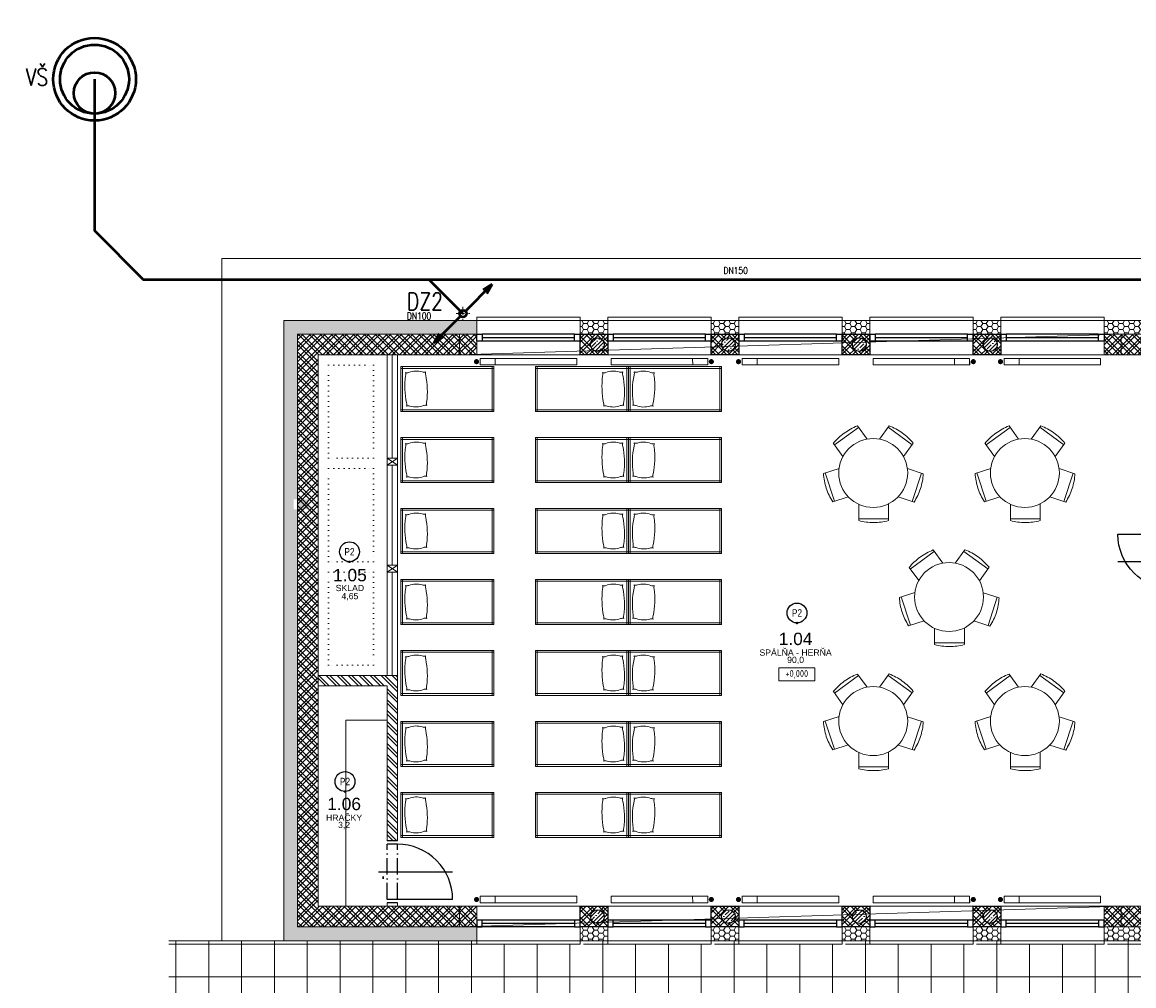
# Model space of a CAD drawing. Header units: millimetres. Extents: x 399756 to 681636, y -205891 to -101508.
# Tile 6 of 33: x 401357 to 417481, y -184880 to -170900. Entities that reach past the tile are written whole.
import ezdxf
from ezdxf.enums import TextEntityAlignment as Align

# ---------------------------------------------------------------- set-up
doc = ezdxf.new("R2010")
doc.units = ezdxf.units.MM
doc.header["$LTSCALE"] = 10
doc.header["$MEASUREMENT"] = 0
doc.linetypes.add('ACAD_ISO10W100', pattern=[18, 12, -3, 0, -3])
doc.linetypes.add('DOT', pattern=[0.25, 0, -0.25])
doc.layers.add('A3_Konstrukcie_Hrana', color=7, linetype='Continuous')
doc.layers.add('Z-k-st_splaskova-popis', color=7, linetype='Continuous')
for name, color, linetype, lineweight in [('A46_ZARIADOVACKY', 102, 'Continuous', 5), ('A49_ZARIADOVACKY_ine', 251, 'Continuous', 5), ('A7_Srafy', 8, 'Continuous', 9), ('DAZDOVA KANALIZACIA', 30, 'ST_KANAL_DEST_PLNA', 50), ('ŠRAFY', 8, 'Continuous', 5)]:
    doc.layers.add(name, color=color, linetype=linetype, lineweight=lineweight)
doc.styles.add('ARIAL', font='arial.ttf')
doc.styles.add('ISOCP', font='isocp.shx', dxfattribs={"width": 0.9})
doc.styles.add('ROMANS', font='arial.ttf', dxfattribs={"width": 0.8})
doc.styles.get("Standard").update_dxf_attribs({"font": 'simplex.shx', "width": 0.8})
doc.linetypes.add('ST_KANAL_DEST_PLNA', pattern='A,136,-20,34,[23,st.shx,S=10,R=0,X=0,Y=0],16,[2,st.shx,S=10,R=0,X=0,Y=0],-25', length=231)
doc.linetypes.add('ZIGZAG', pattern='A,0.00254,-5.08,[131,ltypeshp.shx,S=5.08,R=0,X=-5.08,Y=0],-10.16,[131,ltypeshp.shx,S=5.08,R=180,X=5.08,Y=0],-5.08', length=20.32254)
pattern_1 = [(0, (0, 0), (76.2, 43.99408), [50.8, -101.6]), (120, (0, 0), (-76.199991, 43.9940958), [50.8, -101.6]), (60, (0, 0), (9e-06, 87.9881758), [-101.6, 50.8])]

# ---------------------------------------------------------------- blocks, each defined once
blk = doc.blocks.new('A$C6693103E')
at = {"layer": 'A7_Srafy'}
h = blk.add_hatch(dxfattribs=at)
h.set_pattern_fill('ZBETON', color=256, scale=16, pattern_type=2)
h.set_pattern_definition([(45, (-408938.37, 168659.7), (-84.852814, 84.852814), [80, -32, 0, -32]), (45, (-408882.37, 168659.7), (-84.852814, 84.852814), []), (45, (-408826.37, 168659.7), (-84.852814, 84.852814), [])])
h.paths.add_polyline_path([(-250, 150, 1), (-50, 150, 1)])
at = {"layer": 'ŠRAFY'}
h = blk.add_hatch(dxfattribs=at)
h.set_pattern_fill('ZDI3', color=256, scale=15, angle=-90, pattern_type=2)
h.set_pattern_definition([(315, (-408938.37, 168659.7), (79.549513, 79.549513), []), (315, (-408938.37, 168607.2), (79.549513, 79.549513), []), (225, (-408938.37, 168659.7), (79.549513, -79.549513), []), (225, (-408938.37, 168607.2), (79.549513, -79.549513), [])])
edge = h.paths.add_edge_path()
edge.add_arc((-150, 150), 100, 0, 360)
h.paths.add_polyline_path([(0, 300), (-400, 300), (-400, 0), (0, 0)])
at = {"layer": 'A3_Konstrukcie_Hrana'}
blk.add_lwpolyline([(-400, 300), (0, 300), (0, 0), (-400, 0)], close=True, dxfattribs=at)
blk.add_circle((-150, 150), 100, dxfattribs=at)
blk = doc.blocks.new('Pillow_top')
for centre, radius, start, end in [((0, -131.3), 181.3, 80.4727, 99.5273), ((6.2, 25), 46.3, 161.0754, 198.9246), ((-33.8, 58.5), 11.6, 251.1886, 288.8114), ((-48.5, 43.8), 11.6, 341.1886, 18.8114), ((33.8, 58.5), 11.6, 251.1886, 288.8114), ((48.5, 43.8), 11.6, 161.1886, 198.8114), ((-6.3, 25), 46.3, 341.0754, 18.9246), ((-48.5, 6.2), 11.6, 341.1886, 18.8114), ((-33.8, -8.5), 11.6, 71.1886, 108.8114), ((0, 181.3), 181.3, 260.4727, 279.5273), ((33.8, -8.5), 11.6, 71.1886, 108.8114), ((48.5, 6.2), 11.6, 161.1886, 198.8114)]:
    blk.add_arc(centre, radius, start, end)
blk = doc.blocks.new('A$C0AEB1256')
at = {"layer": 'A46_ZARIADOVACKY'}
for points in [[(-650, 1350), (-650, 0), (0, 0), (0, 1350)], [(-625, 1325), (-650, 1325), (-650, 1350), (-625, 1350)], [(-25, 25), (-625, 25), (-625, 1325), (-25, 1325)], [(-25, 1325), (0, 1325), (0, 1350), (-25, 1350)], [(-650, 0), (-625, 0), (-625, 25), (-650, 25)], [(0, 0), (-25, 0), (-25, 25), (0, 25)]]:
    blk.add_lwpolyline(points, close=True, dxfattribs=at)
at = {"layer": 'A46_ZARIADOVACKY', "extrusion": (0, 0, -1), "xscale": 6.49999999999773, "yscale": 6.49999999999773, "zscale": -6.49999999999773, "rotation": 358}
blk.add_blockref('Pillow_top', (319, 967), dxfattribs=at)
blk = doc.blocks.new('*U19')
for points in [[(-1420, 0), (-1500, 0), (-1500, 100), (-1420, 100)], [(0, 0), (-80, 0), (-80, 100), (0, 100)]]:
    blk.add_lwpolyline(points, close=True)
for points in [[(-1420, 100), (-80, 100)], [(-1420, 50), (-80, 50)], [(-1420, 0), (-80, 0)]]:
    blk.add_lwpolyline(points)
blk = doc.blocks.new('KRUH10~1')
at = {"layer": 'A46_ZARIADOVACKY'}
for p, q in [((-202, 1413), (-277, 1183)), ((-211, 1387), (200, 1254)), ((-624, 1252), (-877, 902)), ((-646, 1267), (-451, 1127)), ((133, 1047), (208, 1280)), ((-705, 778), (-899, 917)), ((234, 909), (477, 909)), ((450, 477), (450, 909)), ((-706, 597), (-897, 457)), ((-620, 125), (-875, 473)), ((204, 101), (130, 324)), ((477, 477), (240, 477)), ((-642, 109), (-452, 247)), ((-281, 191), (-207, -34)), ((195, 127), (-215, -8))]:
    blk.add_line(p, q, dxfattribs=at)
blk.add_circle((-214, 687), 500, dxfattribs=at)
for centre, start, end in [((-246, 580), 72, 87), ((-246, 580), 57, 72), ((-119, 621), 129.1499, 144.1499), ((-119, 621), 144.1499, 159.1499), ((-329, 693), 0, 15), ((-329, 693), 345, 0), ((-119, 759), 201.1776, 216.1776), ((-116, 755), 215.8224, 230.8224), ((-253, 799), 273.1776, 288.1776), ((-253, 799), 288.1776, 303.1776)]:
    blk.add_arc(centre, 834, start, end, dxfattribs=at)
blk = doc.blocks.new('*U45')
for p, q in [((400, 274), (400, -800)), ((-50, 0), (-50, 150)), ((0, 0), (0, 150)), ((0, -800), (0, 0)), ((800, 0), (800, 150)), ((850, 0), (850, 150))]:
    blk.add_line(p, q)
at = {"linetype": 'ACAD_ISO10W100', "ltscale": 2}
for p, q in [((0, 150), (800, 150)), ((0, 0), (800, 0))]:
    blk.add_line(p, q, dxfattribs=at)
blk.add_lwpolyline([(300, 205), (330, 205), (330, 205), (300, 205)], close=True)
blk.add_arc((0, 0), 800, 270, 0)
blk = doc.blocks.new('Popis miestnosti')
at = {"ltscale": 30, "style": 'ARIAL'}
blk.add_attdef('CISLO', text='', height=180, dxfattribs=at).set_placement((0, -120), align=Align.MIDDLE)
at = {"ltscale": 30, "style": 'ISOCP', "width": 0.9}
for tag, p in [('MIESTNOST', (0, -308)), ('PLOCHA', (0, -433))]:
    blk.add_attdef(tag, text='', height=90, dxfattribs=at).set_placement(p, align=Align.MIDDLE)
blk = doc.blocks.new('*U47')
for p, q in [((-400, 274), (-400, -800)), ((-850, 0), (-850, 150)), ((-800, 0), (-800, 150)), ((0, 0), (0, 150)), ((0, -800), (0, 0)), ((50, 0), (50, 150))]:
    blk.add_line(p, q)
at = {"linetype": 'ACAD_ISO10W100', "ltscale": 2}
for p, q in [((0, 150), (-800, 150)), ((0, 0), (-800, 0))]:
    blk.add_line(p, q, dxfattribs=at)
blk.add_lwpolyline([(-600, 205), (-570, 205), (-570, 205), (-600, 205)], close=True)
blk.add_arc((0, 0), 800, 180, 270)
blk = doc.blocks.new('*U51')
blk.add_line((0, 0), (0, 0.05))
at = {"const_width": 0.5}
blk.add_lwpolyline([(-0.25, 0, 1), (0.25, 0, 1)], format="xyb", close=True, dxfattribs=at)
blk.add_circle((0, 4.04), 3.99)
at = {"style": 'ROMANS', "width": 0.8}
blk.add_attdef('.', text='', height=3, dxfattribs=at).set_placement((0, 4.04), align=Align.MIDDLE_CENTER)
blk = doc.blocks.new('hgnhj')
at = {"ltscale": 10}
blk.add_lwpolyline([(849500, -1864353), (849740, -1864411), (849765, -1864305), (849525, -1864247)], close=True, dxfattribs=at)
at = {"ltscale": 10, "const_width": 42}
blk.add_lwpolyline([(849790, -1864372, 1), (849832, -1864372, 1)], format="xyb", close=True, dxfattribs=at)
blk = doc.blocks.new('A$C50D20AB6')
at = {"layer": 'A49_ZARIADOVACKY_ine', "ltscale": 10}
blk.add_lwpolyline([(0, 0), (1400, 0), (1400, 96), (0, 96)], close=True, dxfattribs=at)
at = {"layer": 'A49_ZARIADOVACKY_ine', "xscale": 0.8826435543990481, "yscale": 0.8826435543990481, "zscale": 0.8826435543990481, "rotation": 13.5464422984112}
blk.add_blockref('hgnhj', (-1113209, 1424151), dxfattribs=at)
blk = doc.blocks.new('Podklad')
at = {"lineweight": 0}
h = blk.add_hatch(dxfattribs=at)
h.set_pattern_fill('NET', color=252, scale=150, angle=270)
h.set_pattern_definition([(270, (634090.83, 414370.15), (476.25, -9e-14), []), (0, (634090.83, 414370.15), (1e-13, 476.25), [])])
h.paths.add_polyline_path([(434225, -186227), (434225, -157302), (431225, -157302), (431225, -157802), (431225, -158502), (431275, -158502), (431275, -160002), (431225, -160002), (431225, -160502), (431275, -160502), (431275, -162002), (431225, -162002), (431225, -162502), (431275, -162502), (431275, -164002), (431225, -164002), (431225, -164502), (431275, -164502), (431275, -166002), (431225, -166002), (431225, -166502), (431275, -166502), (431275, -168002), (431225, -168002), (431225, -168502), (431275, -168502), (431275, -170002), (431225, -170002), (431225, -170502), (431275, -170502), (431275, -172002), (431225, -172002), (431225, -172502), (431275, -172502), (431275, -174002), (431225, -174002), (431225, -174502), (431225, -176002), (431225, -176477), (431275, -176477), (431275, -177977), (431225, -177977), (431225, -178552), (431275, -178552), (431275, -180652), (431225, -180652), (431225, -181152), (434225, -181152), (434225, -184227), (432825, -184227), (432825, -182752), (431225, -182752), (431225, -182452), (427750, -182452), (427750, -183852), (427750, -184227), (426600, -184227), (422400, -184227), (421400, -184227), (421400, -184277), (420200, -184277), (420200, -184227), (419800, -184227), (419800, -184277), (418600, -184277), (418600, -184227), (417100, -184227), (417100, -184277), (415600, -184277), (415600, -184227), (415200, -184227), (415200, -184277), (413700, -184277), (413700, -184227), (413300, -184227), (413300, -184277), (411800, -184277), (411800, -184227), (411400, -184227), (411400, -184277), (409900, -184277), (409900, -184227), (409500, -184227), (409500, -184277), (408000, -184277), (408000, -184227), (403485, -184227), (403485, -186227)])
h = blk.add_hatch(dxfattribs=at)
h.set_pattern_fill('HONEY', color=252, scale=16)
h.set_pattern_definition(pattern_1)
h.paths.add_polyline_path([(407950, -175227), (405150, -175227), (405150, -184227), (407950, -184227), (407950, -184027), (405350, -184027), (405350, -175427), (407950, -175427)])
h.paths.add_polyline_path([(405294, -177966), (405506, -177966), (405506, -177822), (405294, -177822)], flags=16)
h = blk.add_hatch(dxfattribs=at)
h.set_pattern_fill('HONEY', color=252, scale=16)
h.set_pattern_definition(pattern_1)
h.paths.add_polyline_path([(409850, -175227), (409450, -175227), (409450, -175427), (409850, -175427)])
h = blk.add_hatch(dxfattribs=at)
h.set_pattern_fill('HONEY', color=252, scale=16)
h.set_pattern_definition(pattern_1)
h.paths.add_polyline_path([(411750, -175227), (411350, -175227), (411350, -175427), (411750, -175427)])
h = blk.add_hatch(dxfattribs=at)
h.set_pattern_fill('HONEY', color=252, scale=16)
h.set_pattern_definition(pattern_1)
h.paths.add_polyline_path([(413650, -175227), (413250, -175227), (413250, -175427), (413650, -175427)])
h = blk.add_hatch(dxfattribs=at)
h.set_pattern_fill('HONEY', color=252, scale=16)
h.set_pattern_definition(pattern_1)
h.paths.add_polyline_path([(415550, -175227), (415150, -175227), (415150, -175427), (415550, -175427)])
h = blk.add_hatch(dxfattribs=at)
h.set_pattern_fill('HONEY', color=252, scale=16)
h.set_pattern_definition(pattern_1)
h.paths.add_polyline_path([(418550, -175227), (417050, -175227), (417050, -175427), (418550, -175427)])
h = blk.add_hatch(dxfattribs=at)
h.set_pattern_fill('ZDI3', color=252, scale=15, angle=270, pattern_type=2)
h.set_pattern_definition([(315, (574040.83, 414370.15), (79.549513, 79.549513), []), (315, (574040.83, 414317.65), (79.549513, 79.549513), []), (225, (574040.83, 414370.15), (79.549513, -79.549513), []), (225, (574040.83, 414317.65), (79.549513, -79.549513), [])])
h.paths.add_polyline_path([(407950, -184027), (407950, -183727), (407000, -183727), (406850, -183727), (405650, -183727), (405650, -175727), (407950, -175727), (407950, -175427), (405350, -175427), (405350, -184027)])
h.paths.add_polyline_path([(418550, -184027), (418550, -183727), (417050, -183727), (417050, -184027)])
h.paths.add_polyline_path([(422300, -184027), (422300, -183552), (422000, -183552), (422000, -183727), (421350, -183727), (421350, -184027)])
h.paths.add_polyline_path([(422300, -182352), (422300, -175427), (421350, -175427), (421350, -175727), (422000, -175727), (422000, -178677), (422000, -178877), (422000, -182352)])
h.paths.add_polyline_path([(418550, -175727), (418550, -175427), (417050, -175427), (417050, -175727)])
h = blk.add_hatch(dxfattribs=at)
h.set_pattern_fill('ZDI1', color=252, scale=15, angle=270, pattern_type=2)
h.set_pattern_definition([(315, (0, 0), (79.549513, 79.549513), []), (315, (0, -52.5), (79.549513, 79.549513), [])])
h.paths.add_polyline_path([(406800, -180377), (405650, -180377), (405650, -180527), (406650, -180527), (406650, -182777), (406800, -182777)])
h = blk.add_hatch(dxfattribs=at)
h.set_pattern_fill('HONEY', color=252, scale=16)
h.set_pattern_definition(pattern_1)
h.paths.add_polyline_path([(409850, -184027), (409450, -184027), (409450, -184227), (409850, -184227)])
h = blk.add_hatch(dxfattribs=at)
h.set_pattern_fill('HONEY', color=252, scale=16)
h.set_pattern_definition(pattern_1)
h.paths.add_polyline_path([(411750, -184027), (411350, -184027), (411350, -184227), (411750, -184227)])
h = blk.add_hatch(dxfattribs=at)
h.set_pattern_fill('HONEY', color=252, scale=16)
h.set_pattern_definition(pattern_1)
h.paths.add_polyline_path([(413650, -184027), (413250, -184027), (413250, -184227), (413650, -184227)])
h = blk.add_hatch(dxfattribs=at)
h.set_pattern_fill('HONEY', color=252, scale=16)
h.set_pattern_definition(pattern_1)
h.paths.add_polyline_path([(415550, -184027), (415150, -184027), (415150, -184227), (415550, -184227)])
h = blk.add_hatch(dxfattribs=at)
h.set_pattern_fill('HONEY', color=252, scale=16)
h.set_pattern_definition(pattern_1)
h.paths.add_polyline_path([(418550, -184027), (417050, -184027), (417050, -184227), (418550, -184227)])
at = {"color": 252, "lineweight": 0}
for p, q in [((421900, -174327), (404250, -174327)), ((404250, -174327), (404250, -184227)), ((405150, -184227), (405150, -175227)), ((406650, -180377), (405650, -180377)), ((406650, -180527), (405650, -180527)), ((405200, -184227), (403485, -184227))]:
    blk.add_line(p, q, dxfattribs=at)
at = {"color": 252, "linetype": 'ACAD_ISO10W100', "lineweight": 0}
for p, q in [((407750, -175027), (407750, -175227)), ((407650, -175127), (407850, -175127))]:
    blk.add_line(p, q, dxfattribs=at)
at = {"color": 252, "lineweight": 0}
for points in [[(407950, -175227), (407950, -175727), (405650, -175727), (405650, -180377), (406800, -180377), (406800, -182777), (406650, -182777), (406650, -180527), (405650, -180527), (405650, -183727), (406650, -183727), (406650, -183677), (406800, -183677), (406800, -183727), (407950, -183727), (407950, -184227), (405150, -184227), (405150, -175227), (407950, -175227)], [(418550, -175227), (418550, -175727), (418200, -175727), (418200, -178277), (418050, -178277), (418050, -175727), (417050, -175727), (417050, -175227), (418550, -175227)], [(422389, -184027), (405350, -184027), (405350, -175427), (422400, -175427)], [(408050, -175727), (417300, -175727), (417300, -175427), (407700, -175427), (407700, -175727), (417300, -175427)], [(406650, -177227), (406800, -177327), (406800, -177227), (406650, -177327)], [(406650, -178777), (406800, -178877), (406800, -178777), (406650, -178877)], [(405650, -180377), (405650, -180527), (406650, -180527), (406650, -182777), (406800, -182777), (406800, -180377), (405650, -180377)], [(406650, -181027), (406650, -180527), (405650, -180527), (405650, -183727), (406050, -183727), (406050, -181027), (406650, -181027)], [(406650, -181027), (406650, -180527), (405650, -180527), (405650, -183727), (406050, -183727), (406050, -181027), (406650, -181027)], [(406650, -180527), (405650, -180527), (405650, -183727)], [(417050, -183727), (417050, -184227), (418550, -184227), (418550, -183727), (418200, -183727), (418200, -183552), (418050, -183552), (418050, -183727), (417050, -183727)], [(408050, -184027), (417300, -184027), (417300, -183727), (407700, -183727), (407700, -184027), (417300, -183727)]]:
    blk.add_lwpolyline(points, dxfattribs=at)
for points in [[(409450, -175177), (407950, -175177), (407950, -175727), (409450, -175727)], [(407950, -175227), (409450, -175227), (409450, -175727), (407950, -175727)], [(409850, -175227), (409850, -175727), (409450, -175727), (409450, -175227)], [(411350, -175177), (409850, -175177), (409850, -175727), (411350, -175727)], [(409850, -175227), (411350, -175227), (411350, -175727), (409850, -175727)], [(411750, -175227), (411750, -175727), (411350, -175727), (411350, -175227)], [(413250, -175177), (411750, -175177), (411750, -175727), (413250, -175727)], [(411750, -175227), (413250, -175227), (413250, -175727), (411750, -175727)], [(413650, -175227), (413650, -175727), (413250, -175727), (413250, -175227)], [(415150, -175177), (413650, -175177), (413650, -175727), (415150, -175727)], [(413650, -175227), (415150, -175227), (415150, -175727), (413650, -175727)], [(415550, -175227), (415550, -175727), (415150, -175727), (415150, -175227)], [(417050, -175177), (415550, -175177), (415550, -175727), (417050, -175727)], [(415550, -175227), (417050, -175227), (417050, -175727), (415550, -175727)], [(406800, -175727), (406800, -177227), (406650, -177227), (406650, -175727)], [(406800, -177227), (406800, -177327), (406650, -177327), (406650, -177227)], [(406800, -177327), (406800, -178777), (406650, -178777), (406650, -177327)], [(406800, -178777), (406800, -178877), (406650, -178877), (406650, -178777)], [(406800, -178877), (406800, -180377), (406650, -180377), (406650, -178877)], [(406800, -183677), (406800, -183727), (406650, -183727), (406650, -183677)], [(407950, -184227), (409450, -184227), (409450, -183727), (407950, -183727)], [(409450, -184277), (407950, -184277), (407950, -183727), (409450, -183727)], [(409850, -183727), (409850, -184227), (409450, -184227), (409450, -183727)], [(409850, -184227), (411350, -184227), (411350, -183727), (409850, -183727)], [(411350, -184277), (409850, -184277), (409850, -183727), (411350, -183727)], [(411350, -183727), (411350, -184227), (411750, -184227), (411750, -183727)], [(411750, -184227), (413250, -184227), (413250, -183727), (411750, -183727)], [(413250, -184277), (411750, -184277), (411750, -183727), (413250, -183727)], [(413650, -183727), (413650, -184227), (413250, -184227), (413250, -183727)], [(413650, -184227), (415150, -184227), (415150, -183727), (413650, -183727)], [(415150, -184277), (413650, -184277), (413650, -183727), (415150, -183727)], [(415550, -183727), (415550, -184227), (415150, -184227), (415150, -183727)], [(415550, -184227), (417050, -184227), (417050, -183727), (415550, -183727)], [(417050, -184277), (415550, -184277), (415550, -183727), (417050, -183727)]]:
    blk.add_lwpolyline(points, close=True, dxfattribs=at)
at = {"color": 252, "linetype": 'ZIGZAG', "lineweight": 0, "ltscale": 1.4}
for points in [[(406725, -177227), (406725, -175727)], [(406725, -178777), (406725, -177327)], [(406725, -180377), (406725, -178877)]]:
    blk.add_lwpolyline(points, dxfattribs=at)
at = {"color": 252, "linetype": 'DOT', "lineweight": 0, "ltscale": 30}
for points in [[(405800, -175877), (406450, -175877), (406450, -177227), (405800, -177227)], [(405800, -177377), (406450, -177377), (406450, -178727), (405800, -178727)], [(405800, -178877), (406450, -178877), (406450, -180227), (405800, -180227)]]:
    blk.add_lwpolyline(points, close=True, dxfattribs=at)
at = {"color": 252, "lineweight": 0, "ltscale": 10}
blk.add_lwpolyline([(412330, -180268), (412855, -180268), (412855, -180455), (412330, -180455)], close=True, dxfattribs=at)
at = {"color": 252, "lineweight": 0}
blk.add_circle((407750, -175127), 60, dxfattribs=at)
for name, p, rotation in [('*U19', (407950, -175427), 179.9999999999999), ('*U19', (409850, -175427), 179.9999999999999), ('*U19', (411750, -175427), 179.9999999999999), ('*U19', (413650, -175427), 179.9999999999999), ('*U19', (415550, -175427), 179.9999999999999), ('A$C0AEB1256', (408200, -175897), 89.99999999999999), ('A$C0AEB1256', (408800, -176547), 270), ('KRUH10~1', (413014, -177654), 270), ('KRUH10~1', (415214, -177654), 270), ('A$C0AEB1256', (408200, -176927), 89.99999999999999), ('A$C0AEB1256', (408800, -177577), 270), ('A$C0AEB1256', (408200, -177957), 89.99999999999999), ('A$C0AEB1256', (408800, -178607), 270), ('KRUH10~1', (414114, -179454), 270), ('A$C0AEB1256', (408200, -178987), 89.99999999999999), ('A$C0AEB1256', (408800, -179637), 270), ('A$C0AEB1256', (408200, -180017), 89.99999999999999), ('A$C0AEB1256', (408800, -180667), 270), ('KRUH10~1', (413014, -181254), 270), ('KRUH10~1', (415214, -181254), 270), ('A$C0AEB1256', (408200, -181047), 89.99999999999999), ('A$C0AEB1256', (408800, -181697), 270), ('A$C0AEB1256', (408200, -182077), 89.99999999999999), ('A$C0AEB1256', (408800, -182727), 270), ('*U45', (406800, -183627), 90.00000000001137)]:
    blk.add_blockref(name, p, dxfattribs=dict(at, rotation=rotation))
for name, p in [('A$C6693103E', (409850, -175727)), ('A$C6693103E', (411750, -175727)), ('A$C6693103E', (413650, -175727)), ('A$C6693103E', (415550, -175727)), ('A$C50D20AB6', (409900, -175873)), ('A$C50D20AB6', (413700, -175873)), ('A$C50D20AB6', (409900, -183677)), ('A$C50D20AB6', (413700, -183677)), ('A$C6693103E', (409850, -184027)), ('A$C6693103E', (411750, -184027)), ('A$C6693103E', (413650, -184027)), ('A$C6693103E', (415550, -184027))]:
    blk.add_blockref(name, p, dxfattribs=at)
at = {"color": 252, "lineweight": 0, "xscale": -1}
for name, p in [('A$C50D20AB6', (409400, -175873)), ('A$C50D20AB6', (413200, -175873)), ('A$C50D20AB6', (417000, -175873)), ('A$C50D20AB6', (409400, -183677)), ('A$C50D20AB6', (413200, -183677)), ('A$C50D20AB6', (417000, -183677)), ('*U19', (407950, -184027)), ('*U19', (409850, -184027)), ('*U19', (411750, -184027)), ('*U19', (413650, -184027)), ('*U19', (415550, -184027))]:
    blk.add_blockref(name, p, dxfattribs=at)
for name, p, rotation in [('A$C0AEB1256', (411500, -176547), 89.99999999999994), ('A$C0AEB1256', (411500, -177577), 89.99999999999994), ('A$C0AEB1256', (411500, -178607), 89.99999999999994), ('*U47', (418050, -178327), 270), ('A$C0AEB1256', (411500, -179637), 89.99999999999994), ('A$C0AEB1256', (411500, -180667), 89.99999999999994), ('A$C0AEB1256', (411500, -181697), 89.99999999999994), ('A$C0AEB1256', (411500, -182727), 89.99999999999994)]:
    blk.add_blockref(name, p, dxfattribs=dict(at, rotation=rotation))
at = {"color": 252, "lineweight": 0, "xscale": 36.0943247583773, "yscale": 36.0943247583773, "zscale": 36.0943247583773}
for p in [(406104, -178729), (412595, -179617), (406039, -182063)]:
    blk.add_blockref('*U51', p, dxfattribs=at).add_auto_attribs({'.': 'P2'})
at = {"color": 252, "linetype": 'Continuous', "lineweight": 0}
ref = blk.add_blockref('Popis miestnosti', (406110, -178802), dxfattribs=at)
ref.add_attrib('PLOCHA', '4,65', dxfattribs={"ltscale": 30, "height": 90, "style": 'ARIAL'}).set_placement((406110, -179234), align=Align.MIDDLE)
ref.add_attrib('MIESTNOST', 'SKLAD', dxfattribs={"ltscale": 30, "height": 90, "style": 'ARIAL'}).set_placement((406110, -179109), align=Align.MIDDLE)
ref.add_attrib('CISLO', '1.05', dxfattribs={"ltscale": 30, "height": 180, "style": 'ARIAL'}).set_placement((406110, -178922), align=Align.MIDDLE)
ref = blk.add_blockref('Popis miestnosti', (412575, -179727), dxfattribs=at)
ref.add_attrib('PLOCHA', '90,0', dxfattribs={"ltscale": 30, "height": 90, "style": 'ARIAL'}).set_placement((412575, -180159), align=Align.MIDDLE)
ref.add_attrib('MIESTNOST', 'SPÁLŇA - HERŇA', dxfattribs={"ltscale": 30, "height": 90, "style": 'ARIAL'}).set_placement((412575, -180034), align=Align.MIDDLE)
ref.add_attrib('CISLO', '1.04', dxfattribs={"ltscale": 30, "height": 180, "style": 'ARIAL'}).set_placement((412575, -179847), align=Align.MIDDLE)
ref = blk.add_blockref('Popis miestnosti', (406026, -182123), dxfattribs=at)
ref.add_attrib('PLOCHA', '3,2', dxfattribs={"ltscale": 30, "height": 90, "style": 'ARIAL'}).set_placement((406026, -182555), align=Align.MIDDLE)
ref.add_attrib('MIESTNOST', 'HRAČKY', dxfattribs={"ltscale": 30, "height": 90, "style": 'ARIAL'}).set_placement((406026, -182430), align=Align.MIDDLE)
ref.add_attrib('CISLO', '1.06', dxfattribs={"ltscale": 30, "height": 180, "style": 'ARIAL'}).set_placement((406026, -182242), align=Align.MIDDLE)
at = {"color": 252, "lineweight": 0, "ltscale": 10, "insert": (412593, -180361), "char_height": 100, "attachment_point": 5, "style": 'ISOCP'}
blk.add_mtext_dynamic_manual_height_columns('\\pxqc;+0,000', width=525, gutter_width=500, heights=[0], dxfattribs=at)
blk = doc.blocks.new('*U127')
at = {"color": 0, "linetype": 'ByBlock', "lineweight": -2}
for p, q in [((35.36, 35.36), (424.26, 424.26)), ((424.26, 424.26), (291.68, 344.71)), ((344.71, 291.68), (424.26, 424.26)), ((-35.36, -35.36), (-424.26, -424.26)), ((-424.26, -424.26), (-344.71, -291.68)), ((-291.68, -344.71), (-424.26, -424.26))]:
    blk.add_line(p, q, dxfattribs=at)
blk.add_circle((0, 0), 50, dxfattribs=at)

msp = doc.modelspace()

# ---------------------------------------------------------------- linework, layer by layer
at = {"layer": 'DAZDOVA KANALIZACIA', "flags": 128}
msp.add_lwpolyline([(402406, -171727), (402406, -173924), (403113, -174631), (421054, -174631), (421550, -175127)], dxfattribs=at)
at = {"layer": 'DAZDOVA KANALIZACIA'}
msp.add_lwpolyline([(407750, -175127), (407254, -174631)], dxfattribs=at)
at = {"layer": 'DAZDOVA KANALIZACIA', "linetype": 'ByBlock'}
for radius in [600, 500]:
    msp.add_circle((402406, -171727), radius, dxfattribs=at)
at = {"layer": 'DAZDOVA KANALIZACIA'}
msp.add_circle((402406, -171927), 300, dxfattribs=at)

# ---------------------------------------------------------------- block references
msp.add_blockref('Podklad', (0, 0))
at = {"layer": 'DAZDOVA KANALIZACIA', "rotation": 360}
msp.add_blockref('*U127', (407750, -175127), dxfattribs=at)

# ---------------------------------------------------------------- texts
at = {"layer": 'DAZDOVA KANALIZACIA', "width": 0.8}
for s, p in [('VŠ', (401572, -171695)), ('DZ2', (407199, -174951))]:
    msp.add_text(s, height=250, dxfattribs=at).set_placement(p, align=Align.MIDDLE_CENTER)
at = {"layer": 'Z-k-st_splaskova-popis', "color": 5, "width": 0.8}
for s, p in [('DN150', (411529, -174552)), ('DN100', (406937, -175212))]:
    msp.add_text(s, height=100, dxfattribs=at).set_placement(p)

doc.saveas('drawing.dxf')
